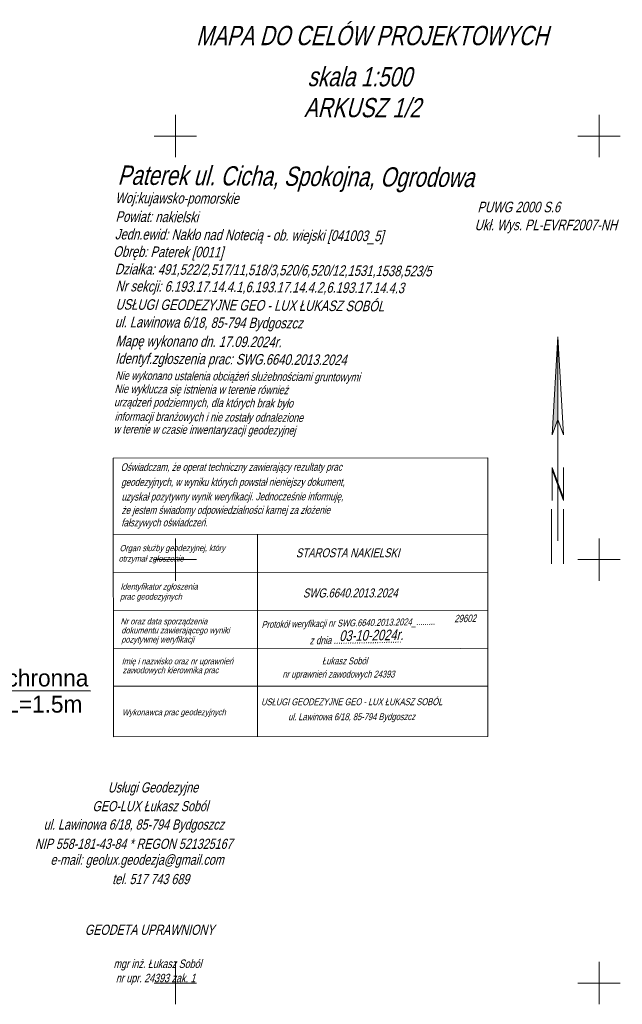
# Model space of a CAD drawing. Header units: metres. Extents: x 6473643 to 6474152, y 5887143 to 5887462.
# Tile 5 of 35: x 6473732 to 6473803, y 5887148 to 5887264. Entities that reach past the tile are written whole.
import ezdxf
from ezdxf.enums import TextEntityAlignment as Align

# ---------------------------------------------------------------- set-up
doc = ezdxf.new("R2010")
doc.units = ezdxf.units.M
doc.header["$MEASUREMENT"] = 0
doc.layers.get('0').update_dxf_attribs({"color": 2, "linetype": 'CONTINUOUS', "lineweight": 5})
for name, color, linetype in [('312-budynek ewidencyjny', 7, 'CONTINUOUS'), ('994-Nazwa ulicy', 7, 'CONTINUOUS'), ('995-Tekst dodatkowy duży', 7, 'CONTINUOUS'), ('996-Tekst dodatkowy mały', 7, 'CONTINUOUS'), ('Pieczątka na wyrysie', 7, 'CONTINUOUS'), ('SJ_25_Linie_opi', 7, 'CONTINUOUS'), ('Wstawianie ramki sekcyjnej z opisem', 7, 'CONTINUOUS'), ('Znak północy', 7, 'CONTINUOUS')]:
    doc.layers.add(name, color=color, linetype=linetype)
doc.layers.add('SJ_19_Opis_Pz_2', color=7, linetype='CONTINUOUS', lineweight=20)
doc.styles.add('OPISOWY', font='GOTHIC.TTF')
doc.styles.get("Standard").update_dxf_attribs({"font": 'Working1250', "width": 0.75})

# ---------------------------------------------------------------- blocks, each defined once
blk = doc.blocks.new('W_POL')
at = {"color": 0, "linetype": 'Continuous', "lineweight": 0}
for p, q in [((0, 13.393), (-0.67, 1.818)), ((0, 13.393), (0, -3.92)), ((0, 13.393), (0.668, 1.818)), ((-0.67, 1.818), (0, 3.636)), ((0.668, 1.818), (0, 3.636)), ((-0.67, -2.007), (-0.67, -5.929)), ((-0.67, -2.007), (0.669, -5.621)), ((-0.67, -2.314), (0.67, -5.929)), ((0.669, -2.007), (0.669, -5.929)), ((0, -3.92), (0, -4.59)), ((0, -4.59), (0, -10.676)), ((-0.755, -6.94), (-0.755, -13.393)), ((0.671, -6.94), (0.671, -13.393))]:
    blk.add_line(p, q, dxfattribs=at)
at = {"color": 0, "linetype": 'Continuous', "lineweight": 0, "extrusion": (0, 0, -1)}
for points in [[(0, 13.393), (0, 3.636), (0.67, 1.818)], [(0, -3.814), (0, -4.122), (0.67, -2.007), (0.67, -2.314)]]:
    blk.add_solid(points, dxfattribs=at)

msp = doc.modelspace()

# ---------------------------------------------------------------- linework, layer by layer
at = {"layer": '312-budynek ewidencyjny', "color": 1, "linetype": 'Continuous', "lineweight": 13, "flags": 128}
for points in [[(6473742.69, 5887202.96), (6473786.87, 5887203)], [(6473759.69, 5887202.93), (6473759.67, 5887179.15)], [(6473742.7, 5887198.46), (6473786.87, 5887198.5)], [(6473742.7, 5887193.96), (6473786.87, 5887194)], [(6473742.71, 5887189.46), (6473786.87, 5887189.5)], [(6473742.71, 5887189.46), (6473783.62, 5887189.5)], [(6473742.66, 5887185.05), (6473786.88, 5887185.08)]]:
    msp.add_lwpolyline(points, dxfattribs=at)
at = {"layer": 'Pieczątka na wyrysie', "color": 1, "linetype": 'Continuous', "lineweight": 13, "flags": 128}
msp.add_lwpolyline([(6473742.65, 5887212), (6473742.67, 5887179.08), (6473786.88, 5887179.11), (6473786.86, 5887212.02)], close=True, dxfattribs=at)
at = {"layer": 'SJ_25_Linie_opi'}
msp.add_line((6473739.98, 5887184.48), (6473719.39, 5887184.55), dxfattribs=at)
at = {"layer": 'Wstawianie ramki sekcyjnej z opisem', "color": 7, "linetype": 'Continuous', "lineweight": 13, "flags": 128}
for points in [[(6473750, 5887247.5), (6473750, 5887252.5)], [(6473800, 5887247.5), (6473800, 5887252.5)], [(6473747.5, 5887250), (6473752.5, 5887250)], [(6473797.5, 5887250), (6473802.5, 5887250)], [(6473750, 5887197.5), (6473750, 5887202.5)], [(6473800, 5887197.5), (6473800, 5887202.5)], [(6473747.5, 5887200), (6473752.5, 5887200)], [(6473797.5, 5887200), (6473802.5, 5887200)], [(6473750, 5887147.5), (6473750, 5887152.5)], [(6473800, 5887147.5), (6473800, 5887152.5)], [(6473747.5, 5887150), (6473752.5, 5887150)], [(6473797.5, 5887150), (6473802.5, 5887150)]]:
    msp.add_lwpolyline(points, dxfattribs=at)

# ---------------------------------------------------------------- block references
at = {"layer": 'Znak północy', "color": 7, "linetype": 'Continuous', "lineweight": 25}
msp.add_blockref('W_POL', (6473795.13, 5887212.9), dxfattribs=at)

# ---------------------------------------------------------------- texts
at = {"layer": '994-Nazwa ulicy', "color": 1, "linetype": 'Continuous', "lineweight": 13, "oblique": 15, "width": 0.79}
for s, height, rotation, p in [('Oświadczam, że operat techniczny zawierający rezultaty prac', 0.908, 0.05, (6473743.53, 5887210.47)), ('geodezyjnych, w wyniku których powstał nieniejszy dokument,', 0.908, 0.05, (6473743.59, 5887208.7)), ('uzyskał pozytywny wynik weryfikacji. Jednocześnie informuję,', 0.908, 0.05, (6473743.63, 5887206.98)), ('że jestem świadomy odpowiedzialności karnej za złożenie', 0.908, 0.05, (6473743.63, 5887205.39)), ('fałszywych oświadczeń.', 0.908, 0.05, (6473743.6, 5887203.92)), ('Organ służby geodezyjnej, który', 0.725, 0.05, (6473743.41, 5887201)), ('STAROSTA NAKIELSKI', 1.069, 0.05, (6473764.22, 5887200.27)), ('otrzymał zgłoszenie', 0.725, 0.05, (6473743.29, 5887199.76)), ('Identyfikator zgłoszenia', 0.725, 0.05, (6473743.5, 5887196.46)), ('SWG.6640.2013.2024', 1.069, 0.05, (6473765.05, 5887195.53)), ('prac geodezyjnych', 0.725, 0.05, (6473743.46, 5887195.27)), ('Nr oraz data sporządzenia', 0.725, 0.05, (6473743.51, 5887192.35)), ('Protokół weryfikacji nr SWG.6640.2013.2024_.........', 0.817, 1.05, (6473760.17, 5887191.93)), ('dokumentu zawierającego wyniki', 0.725, 0.05, (6473743.61, 5887191.29)), ('pozytywnej weryfikacji', 0.725, 0.05, (6473743.61, 5887190.21)), ('z dnia ..............................', 0.908, 1.05, (6473765.84, 5887189.99)), ('Imię i nazwisko oraz nr uprawnień', 0.725, 0.05, (6473743.65, 5887187.64)), ('Łukasz Soból', 0.817, 0.05, (6473767.31, 5887187.63)), ('zawodowych kierownika prac', 0.725, 0.05, (6473743.75, 5887186.58)), ('nr uprawnień zawodowych 24393', 0.817, 0.05, (6473762.63, 5887186.07)), ('USŁUGI GEODEZYJNE GEO - LUX ŁUKASZ SOBÓL', 0.817, 0.05, (6473760.11, 5887182.8)), ('Wykonawca prac geodezyjnych', 0.725, 0.05, (6473743.69, 5887181.62)), ('ul. Lawinowa 6/18, 85-794 Bydgoszcz', 0.817, 0.05, (6473763.31, 5887181.04))]:
    msp.add_text(s, height=height, rotation=rotation, dxfattribs=at).set_placement(p)
at = {"layer": '995-Tekst dodatkowy duży', "color": 7, "linetype": 'Continuous', "lineweight": 35, "oblique": 15, "width": 0.79}
msp.add_text('MAPA DO CELÓW PROJEKTOWYCH', height=2.275, dxfattribs=at).set_placement((6473752.45, 5887260.74))
for s, rotation, p in [('skala 1:500', 359.845, (6473765.59, 5887255.9)), ('ARKUSZ 1/2', 359.845, (6473765.17, 5887252.25)), ('Paterek ul. Cicha, Spokojna, Ogrodowa', 359.612, (6473743.16, 5887244.27))]:
    msp.add_text(s, height=2.275, rotation=rotation, dxfattribs=at).set_placement(p)
at = {"layer": '996-Tekst dodatkowy mały', "color": 7, "linetype": 'Continuous', "lineweight": 13, "oblique": 15, "width": 0.79}
for s, p in [('Woj:kujawsko-pomorskie', (6473742.88, 5887242.1)), ('Powiat: nakielski', (6473742.92, 5887239.89)), ('Jedn.ewid: Nakło nad Notecią - ob. wiejski [041003_5]', (6473742.85, 5887237.81)), ('Obręb: Paterek [0011]', (6473742.64, 5887235.76)), ('Działka: 491,522/2,517/11,518/3,520/6,520/12,1531,1538,523/5', (6473742.85, 5887233.69)), ('Nr sekcji: 6.193.17.14.4.1,6.193.17.14.4.2,6.193.17.14.4.3', (6473742.92, 5887231.68)), ('USŁUGI GEODEZYJNE GEO - LUX ŁUKASZ SOBÓL', (6473742.93, 5887229.52)), ('ul. Lawinowa 6/18, 85-794 Bydgoszcz', (6473742.84, 5887227.44)), ('Mapę wykonano dn. 17.09.2024r.', (6473742.91, 5887225.2)), ('Identyf.zgłoszenia prac: SWG.6640.2013.2024', (6473742.89, 5887223.14))]:
    msp.add_text(s, height=1.25, rotation=359.612, dxfattribs=at).set_placement(p)
for s, p in [('PUWG 2000 S.6    ', (6473785.65, 5887241.01)), ('Ukł. Wys. PL-EVRF2007-NH', (6473785.32, 5887238.89))]:
    msp.add_text(s, height=1.25, dxfattribs=at).set_placement(p)
at = {"layer": '996-Tekst dodatkowy mały', "color": 1, "linetype": 'Continuous', "lineweight": 13, "oblique": 15, "width": 0.79}
for s, p in [('Nie wykonano ustalenia obciążeń służebnościami gruntowymi', (6473742.9, 5887221.24)), ('Nie wyklucza się istnienia w terenie również', (6473742.81, 5887219.67)), ('urządzeń podziemnych, dla których brak było', (6473742.74, 5887218.1)), ('informacji branżowych i nie zostały odnalezione', (6473742.81, 5887216.41)), ('w terenie w czasie inwentaryzacji geodezyjnej', (6473742.68, 5887214.91))]:
    msp.add_text(s, height=1, rotation=359.612, dxfattribs=at).set_placement(p)
at = {"layer": '996-Tekst dodatkowy mały', "color": 7, "linetype": 'Continuous', "lineweight": 25, "oblique": 15, "width": 0.79}
for s, height, rotation, p in [('29602', 0.875, 1.051, (6473782.92, 5887192.6)), ('03-10-2024r.', 1.25, 1.055, (6473769.34, 5887190.38))]:
    msp.add_text(s, height=height, rotation=rotation, dxfattribs=at).set_placement(p)
at = {"layer": '996-Tekst dodatkowy mały', "color": 141, "linetype": 'Continuous', "lineweight": 13, "oblique": 15, "width": 0.79}
for s, p in [('Usługi Geodezyjne', (6473742.03, 5887172.51)), ('ul. Lawinowa 6/18, 85-794 Bydgoszcz', (6473734.44, 5887168.13)), ('NIP 558-181-43-84 * REGON 521325167', (6473733.41, 5887165.85)), ('e-mail: geolux.geodezja@gmail.com', (6473735.24, 5887163.97)), ('tel. 517 743 689', (6473742.53, 5887161.69))]:
    msp.add_text(s, height=1.2, dxfattribs=at).set_placement(p)
at = {"layer": '996-Tekst dodatkowy mały', "color": 141, "linetype": 'Continuous', "lineweight": 35, "oblique": 15, "width": 0.79}
msp.add_text('GEO-LUX Łukasz Soból', height=1.2, dxfattribs=at).set_placement((6473740.2, 5887170.3))
at = {"layer": '996-Tekst dodatkowy mały', "color": 7, "linetype": 'Continuous', "lineweight": 35, "oblique": 15, "width": 0.79}
for s, height, p in [('GEODETA UPRAWNIONY', 1.2, (6473739.3, 5887155.7)), ('mgr inż. Łukasz Soból', 1, (6473742.69, 5887151.79))]:
    msp.add_text(s, height=height, dxfattribs=at).set_placement(p)
at = {"layer": '996-Tekst dodatkowy mały', "color": 7, "linetype": 'Continuous', "lineweight": 25, "oblique": 15, "width": 0.79}
msp.add_text('nr upr. 24393 zak. 1', height=1, dxfattribs=at).set_placement((6473742.96, 5887150.1))
at = {"layer": 'SJ_19_Opis_Pz_2', "style": 'OPISOWY'}
for s, p in [('Rura ochronna', (6473739.72, 5887185.03)), ('%%c90, L=1.5m', (6473739.01, 5887181.94))]:
    msp.add_text(s, height=2, dxfattribs=at).set_placement(p, align=Align.RIGHT)

doc.saveas('drawing.dxf')
